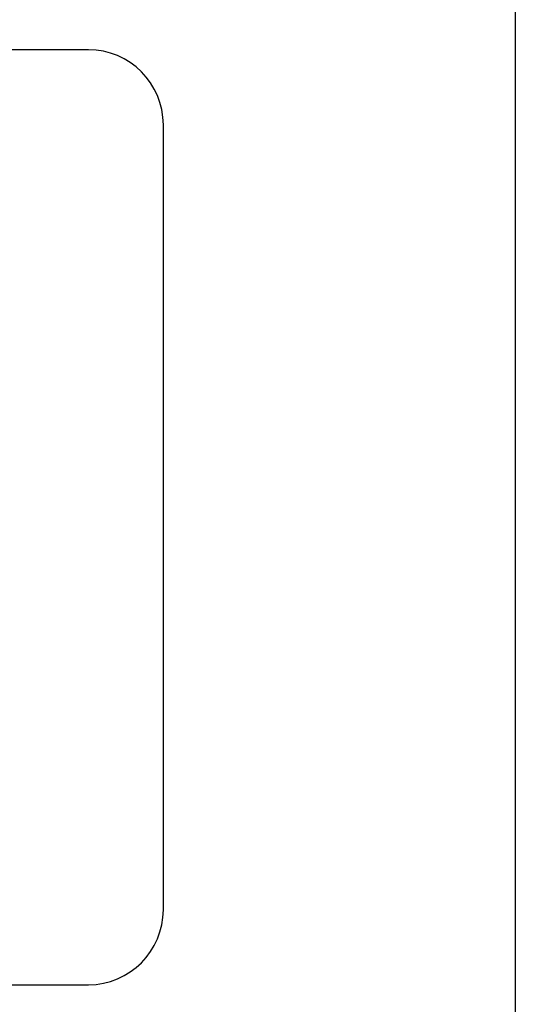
# Model space of a CAD drawing. Header units: millimetres. Extents: x 7146 to 9164, y -1568 to -663.
# Tile 49 of 187: x 7332 to 7342, y -1206 to -1186. Entities that reach past the tile are written whole.
import ezdxf

# ---------------------------------------------------------------- set-up
doc = ezdxf.new("R2010")
doc.units = ezdxf.units.MM
doc.header["$LTSCALE"] = 3

msp = doc.modelspace()

# ---------------------------------------------------------------- linework, layer by layer
at = {"linetype": 'Continuous', "lineweight": 30}
msp.add_open_spline([(7342.134, -1168.228), (7342.134, -1168.228), (7342.134, -1224.531), (7342.134, -1224.531)], degree=3, dxfattribs=at)
msp.add_open_spline([(7342.134, -1168.228), (7342.134, -1168.228), (7342.134, -1224.531), (7342.134, -1224.531)], degree=3, dxfattribs=at)
msp.add_open_spline([(7342.134, -1168.228), (7342.134, -1168.228), (7342.134, -1224.531), (7342.134, -1224.531)], degree=3, dxfattribs=at)
msp.add_open_spline([(7342.134, -1168.228), (7342.134, -1168.228), (7342.134, -1224.531), (7342.134, -1224.531)], degree=3, dxfattribs=at)
msp.add_open_spline([(7316.287, -1186.67), (7316.287, -1186.67), (7333.587, -1186.67), (7333.587, -1186.67), (7333.587, -1186.67), (7334.412, -1186.67), (7335.087, -1187.345), (7335.087, -1188.17), (7335.087, -1188.17), (7335.087, -1188.17), (7335.087, -1203.87), (7335.087, -1203.87), (7335.087, -1203.87), (7335.087, -1204.695), (7334.412, -1205.37), (7333.587, -1205.37), (7333.587, -1205.37), (7333.587, -1205.37), (7316.287, -1205.37), (7316.287, -1205.37), (7316.287, -1205.37), (7315.462, -1205.37), (7314.787, -1204.695), (7314.787, -1203.87), (7314.787, -1203.87), (7314.787, -1203.87), (7314.787, -1188.17), (7314.787, -1188.17), (7314.787, -1188.17), (7314.787, -1187.345), (7315.462, -1186.67), (7316.287, -1186.67)], degree=3, knots=[0, 0, 0, 0, 0.111111, 0.111111, 0.111111, 0.111111, 0.222222, 0.222222, 0.222222, 0.222222, 0.333333, 0.333333, 0.333333, 0.333333, 0.444444, 0.444444, 0.444444, 0.444444, 0.555556, 0.555556, 0.555556, 0.555556, 0.666667, 0.666667, 0.666667, 0.666667, 0.777778, 0.777778, 0.777778, 0.777778, 1, 1, 1, 1], dxfattribs=at)
msp.add_open_spline([(7316.287, -1186.67), (7316.287, -1186.67), (7333.587, -1186.67), (7333.587, -1186.67), (7333.587, -1186.67), (7334.412, -1186.67), (7335.087, -1187.345), (7335.087, -1188.17), (7335.087, -1188.17), (7335.087, -1188.17), (7335.087, -1203.87), (7335.087, -1203.87), (7335.087, -1203.87), (7335.087, -1204.695), (7334.412, -1205.37), (7333.587, -1205.37), (7333.587, -1205.37), (7333.587, -1205.37), (7316.287, -1205.37), (7316.287, -1205.37), (7316.287, -1205.37), (7315.462, -1205.37), (7314.787, -1204.695), (7314.787, -1203.87), (7314.787, -1203.87), (7314.787, -1203.87), (7314.787, -1188.17), (7314.787, -1188.17), (7314.787, -1188.17), (7314.787, -1187.345), (7315.462, -1186.67), (7316.287, -1186.67)], degree=3, knots=[0, 0, 0, 0, 0.111111, 0.111111, 0.111111, 0.111111, 0.222222, 0.222222, 0.222222, 0.222222, 0.333333, 0.333333, 0.333333, 0.333333, 0.444444, 0.444444, 0.444444, 0.444444, 0.555556, 0.555556, 0.555556, 0.555556, 0.666667, 0.666667, 0.666667, 0.666667, 0.777778, 0.777778, 0.777778, 0.777778, 1, 1, 1, 1], dxfattribs=at)

doc.saveas('drawing.dxf')
